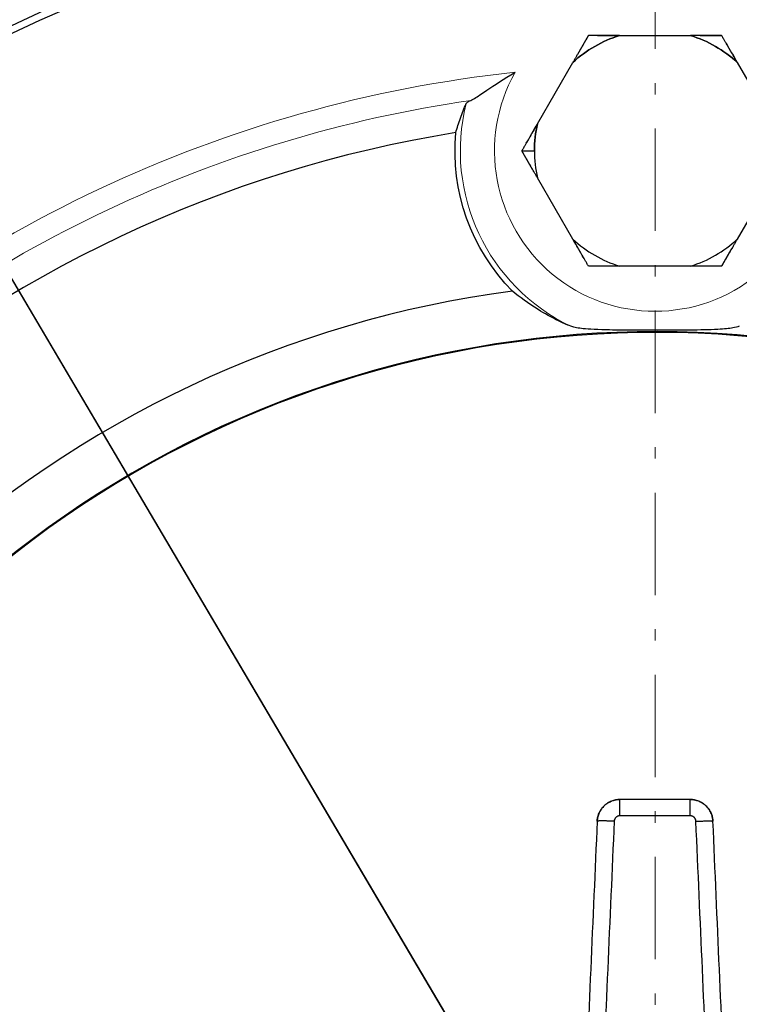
# Model space of a CAD drawing. Header units: millimetres. Extents: x 18 to 610, y -123 to 280.
# Tile 62 of 83: x 414 to 446, y -14 to 29. Entities that reach past the tile are written whole.
import ezdxf

# ---------------------------------------------------------------- set-up
doc = ezdxf.new("R2010")
doc.units = ezdxf.units.MM
doc.linetypes.add('CENTER', pattern=[8, 4.5, -1.5, 0.5, -1.5])
doc.linetypes.add('SOLID', pattern=[0])
doc.styles.add('Arial', font='Arial.ttf', dxfattribs={"height": 7})
doc.dimstyles.get("Standard").update_dxf_attribs({"dimtxt": 5, "dimasz": 5, "dimexe": 0.18, "dimexo": 0.0625, "dimgap": 0.09, "dimtad": 0, "dimtih": 1, "dimtoh": 1, "dimdec": 4, "dimzin": 0, "dimdsep": 46, "dimtxsty": 'Arial', "dimcen": 0.09, "dimadec": 0, "dimazin": 0, "dimtfac": 1, "dimtdec": 4, "dimtofl": 0, "dimtmove": 0, "dimatfit": 3, "dimfxl": 0, "dimtolj": 1, "dimtzin": 0, "dimarcsym": 0})

# ---------------------------------------------------------------- blocks, each defined once
blk = doc.blocks.new('*D6')
at = {"color": 0, "lineweight": -2}
for p, q in [((475.144, -86.426), (389.107, 59.337)), ((408.976, 25.674), (471.585, -80.398))]:
    blk.add_line(p, q, dxfattribs=at)
at = {"color": 0}
blk.add_solid([(470.581, -80.991), (472.59, -79.805), (475.144, -86.426)], dxfattribs=at)
at = {"layer": 'Defpoints', "color": 0}
for p in [(408.976, 25.674), (475.144, -86.426)]:
    blk.add_point(p, dxfattribs=at)
at = {"color": 0, "lineweight": 9, "insert": (405.057, 46.609), "char_height": 7, "attachment_point": 5, "rotation": 300.5513, "style": 'Arial'}
blk.add_mtext('\\A1;Ø130.2', dxfattribs=at)
blk = doc.blocks.new('BlockOfCenters_5', base_point=(442.06, -30.376))
at = {"color": 6, "linetype": 'CENTER', "lineweight": 9}
blk.add_lwpolyline([(442.06, 48.104), (442.06, -108.856)], dxfattribs=at)
blk = doc.blocks.new('BlockOfViews_7')
at = {"linetype": 'SOLID', "lineweight": 30}
for p, q in [((440.503, 28.19, 14.467), (443.617, 28.19, 14.467)), ((436.894, 24.309, 14.467), (438.451, 27.005, 14.467)), ((445.669, 27.005, 14.467), (447.226, 24.309, 14.467)), ((436.21, 23.124, 14.15), (436.76, 23.124, 14.467)), ((438.451, 19.243, 14.467), (436.894, 21.939, 14.467)), ((447.226, 21.939, 14.467), (445.669, 19.243, 14.467)), ((443.617, 18.058, 14.467), (440.503, 18.058, 14.467))]:
    blk.add_line(p, q, dxfattribs=at)
for centre, radius, start, end in [((442.06, -30.376, -11.473), 66, 90, 149.89971), ((442.06, -30.376, -7.773), 65.4, 48.54992, 318.36116), ((442.06, -30.376, 10.227), 65.086, 48.87291, 318.68174), ((442.06, 23.124, 14.467), 5.3, 107.0799, 132.9201), ((442.06, 23.124, 14.467), 5.3, 47.0799, 72.9201), ((442.06, 23.124, 14.467), 5.3, 167.0799, 180), ((442.06, -30.376, 2.027), 55, 99.154, 131.3879), ((442.06, 23.124, 14.467), 5.3, 180, 192.9201), ((442.06, 23.124, 14.467), 5.3, 180, 192.9201), ((442.06, 23.124, 14.467), 5.3, 227.0799, 252.9201), ((442.06, 23.124, 14.467), 5.3, 227.0799, 252.9201), ((442.06, 23.124, 14.467), 5.3, 287.0799, 312.9201), ((442.06, 23.124, 14.467), 5.3, 287.0799, 312.9201), ((442.06, -30.376, 2.027), 47.75, 97.5366, 133.0053), ((442.06, -30.376, 10.227), 45.553, 33.4651, 175.5936), ((442.06, -30.376, 10.227), 45.519, 33.399, 175.5901)]:
    blk.add_arc(centre, radius, start, end, dxfattribs=at)
at = {"linetype": 'SOLID', "lineweight": 30, "extrusion": (0, 0, -1)}
for centre, radius, start, end in [((-442.06, -30.376, 11.473), 66, 90, 132.05977), ((-442.06, 23.124, -14.467), 5.3, 47.0799, 72.9201), ((-442.06, 23.124, -14.467), 5.3, 107.0799, 132.9201), ((-442.06, 23.124, -14.467), 5.3, 0, 12.9201)]:
    blk.add_arc(centre, radius, start, end, dxfattribs=at)
at = {"linetype": 'SOLID', "lineweight": 30, "extrusion": (-0.866025, 0.5, -9.51527e-13)}
blk.add_arc((-240.49, 2.215, -366.207), 12.435, 101.8388, 106.3028, dxfattribs=at)
at = {"linetype": 'SOLID', "lineweight": 30, "extrusion": (1.18332e-12, 1, -5.09917e-12)}
blk.add_arc((-442.626, 2.215, 28.19), 12.435, 75.5633, 80.1731, dxfattribs=at)
at = {"linetype": 'SOLID', "lineweight": 30, "extrusion": (-1.18332e-12, 1, -5.09917e-12)}
blk.add_arc((-441.494, 2.215, 28.19), 12.435, 101.8389, 106.3028, dxfattribs=at)
at = {"linetype": 'SOLID', "lineweight": 30, "extrusion": (0.866025, 0.5, -5.62356e-12)}
blk.add_arc((-201.57, 2.215, 399.463), 12.435, 75.5633, 80.1731, dxfattribs=at)
at = {"color": 196, "linetype": 'SOLID', "lineweight": 9}
for centre, radius, start, end in [((442.06, -30.376, 10.227), 57.285, 96.1605, 134.3813), ((442.06, 23.124, 8.779), 8.551, 165.9556, 244.3592)]:
    blk.add_arc(centre, radius, start, end, dxfattribs=at)
at = {"color": 196, "linetype": 'SOLID', "lineweight": 9, "extrusion": (0, 0, -1)}
for centre, radius, start, end in [((-442.06, 23.124, -10.227), 7.051, 150.6692, 29.3308), ((-442.06, -30.376, -9.401), 56.3, 47.7239, 81.7342)]:
    blk.add_arc(centre, radius, start, end, dxfattribs=at)
at = {"linetype": 'SOLID', "lineweight": 30, "extrusion": (-0.866025, 0.5, 7.44699e-12)}
blk.add_arc((-241.621, 2.215, -366.207), 12.435, 75.5632, 80.1731, dxfattribs=at)
at = {"linetype": 'SOLID', "lineweight": 30, "extrusion": (-2.45015e-16, 0, -1)}
blk.add_arc((-442.06, 23.124, -2.027), 8.786, 315.4628, 5.221, dxfattribs=at)
at = {"linetype": 'SOLID', "lineweight": 30, "extrusion": (-0.866025, -0.5, 9.12311e-12)}
blk.add_arc((201.57, 2.215, -389.331), 12.435, 101.8389, 106.3028, dxfattribs=at)
at = {"linetype": 'SOLID', "lineweight": 30, "extrusion": (-0.866025, -0.5, 2.99193e-12)}
blk.add_arc((200.438, 2.215, -389.331), 12.435, 75.5633, 80.1731, dxfattribs=at)
at = {"linetype": 'SOLID', "lineweight": 30, "extrusion": (0.866025, -0.5, -2.16781e-12)}
blk.add_arc((241.621, 2.215, 376.339), 12.435, 101.8388, 106.3028, dxfattribs=at)
at = {"linetype": 'SOLID', "lineweight": 30, "extrusion": (-1.18332e-12, -1, 5.09917e-12)}
blk.add_arc((442.626, 2.215, -18.058), 12.435, 101.8388, 106.3028, dxfattribs=at)
at = {"linetype": 'SOLID', "lineweight": 30, "extrusion": (1.18332e-12, -1, 5.09917e-12)}
blk.add_arc((441.494, 2.215, -18.058), 12.435, 75.5633, 80.1731, dxfattribs=at)
at = {"linetype": 'SOLID', "lineweight": 30}
for points, knots in [([(439.135, 28.19, 14.15), (439.123, 28.17, 14.156), (439.111, 28.149, 14.163), (439.087, 28.108, 14.177), (439.076, 28.087, 14.183), (439.052, 28.046, 14.197), (439.04, 28.026, 14.203), (439.016, 27.984, 14.216), (439.004, 27.964, 14.222), (438.98, 27.923, 14.235), (438.968, 27.902, 14.241), (438.944, 27.86, 14.254), (438.932, 27.84, 14.26), (438.909, 27.798, 14.272), (438.897, 27.778, 14.278), (438.873, 27.736, 14.29), (438.861, 27.715, 14.296), (438.837, 27.674, 14.308), (438.825, 27.653, 14.314), (438.801, 27.612, 14.325), (438.789, 27.591, 14.331), (438.765, 27.549, 14.342), (438.753, 27.528, 14.347), (438.729, 27.487, 14.358), (438.717, 27.466, 14.363), (438.693, 27.424, 14.374), (438.68, 27.403, 14.379), (438.656, 27.362, 14.389), (438.644, 27.341, 14.394), (438.62, 27.299, 14.404), (438.608, 27.278, 14.409), (438.584, 27.236, 14.418), (438.572, 27.215, 14.423), (438.548, 27.173, 14.432), (438.536, 27.152, 14.437), (438.511, 27.11, 14.446), (438.499, 27.089, 14.45), (438.475, 27.047, 14.459), (438.463, 27.026, 14.463), (438.451, 27.005, 14.467)], [0, 0, 0, 0, 0.042359, 0.042359, 0.0847181, 0.0847181, 0.1270771, 0.1270771, 0.1694361, 0.1694361, 0.2117951, 0.2117951, 0.2541542, 0.2541542, 0.2965132, 0.2965132, 0.3388722, 0.3388722, 0.3812312, 0.3812312, 0.4235903, 0.4235903, 0.4659493, 0.4659493, 0.5083083, 0.5083083, 0.5506673, 0.5506673, 0.5930264, 0.5930264, 0.6353854, 0.6353854, 0.6777444, 0.6777444, 0.7201034, 0.7201034, 0.7624625, 0.7624625, 0.8048215, 0.8048215, 0.8048215, 0.8048215]), ([(440.503, 28.19, 14.467), (440.479, 28.19, 14.463), (440.455, 28.19, 14.459), (440.406, 28.19, 14.45), (440.382, 28.19, 14.446), (440.333, 28.19, 14.437), (440.309, 28.19, 14.432), (440.261, 28.19, 14.423), (440.237, 28.19, 14.418), (440.188, 28.19, 14.409), (440.164, 28.19, 14.404), (440.116, 28.19, 14.394), (440.092, 28.19, 14.389), (440.043, 28.19, 14.379), (440.019, 28.19, 14.374), (439.971, 28.19, 14.363), (439.947, 28.19, 14.358), (439.899, 28.19, 14.347), (439.875, 28.19, 14.342), (439.827, 28.19, 14.331), (439.803, 28.19, 14.325), (439.755, 28.19, 14.314), (439.731, 28.19, 14.308), (439.683, 28.19, 14.296), (439.659, 28.19, 14.29), (439.611, 28.19, 14.278), (439.587, 28.19, 14.272), (439.539, 28.19, 14.26), (439.516, 28.19, 14.254), (439.468, 28.19, 14.241), (439.444, 28.19, 14.235), (439.396, 28.19, 14.222), (439.372, 28.19, 14.216), (439.325, 28.19, 14.203), (439.301, 28.19, 14.197), (439.253, 28.19, 14.183), (439.23, 28.19, 14.177), (439.182, 28.19, 14.163), (439.159, 28.19, 14.156), (439.135, 28.19, 14.15)], [0, 0, 0, 0, 0.0280098, 0.0280098, 0.0560196, 0.0560196, 0.0840294, 0.0840294, 0.1120392, 0.1120392, 0.1400489, 0.1400489, 0.1680587, 0.1680587, 0.1960685, 0.1960685, 0.2240783, 0.2240783, 0.2520881, 0.2520881, 0.2800979, 0.2800979, 0.3081077, 0.3081077, 0.3361175, 0.3361175, 0.3641273, 0.3641273, 0.3921371, 0.3921371, 0.4201468, 0.4201468, 0.4481566, 0.4481566, 0.4761664, 0.4761664, 0.5041762, 0.5041762, 0.532186, 0.532186, 0.532186, 0.532186]), ([(444.985, 28.19, 14.15), (444.961, 28.19, 14.156), (444.937, 28.19, 14.163), (444.89, 28.19, 14.177), (444.866, 28.19, 14.183), (444.819, 28.19, 14.197), (444.795, 28.19, 14.203), (444.747, 28.19, 14.216), (444.723, 28.19, 14.222), (444.676, 28.19, 14.235), (444.652, 28.19, 14.241), (444.604, 28.19, 14.254), (444.58, 28.19, 14.26), (444.532, 28.19, 14.272), (444.509, 28.19, 14.278), (444.461, 28.19, 14.29), (444.437, 28.19, 14.296), (444.389, 28.19, 14.308), (444.365, 28.19, 14.314), (444.317, 28.19, 14.325), (444.293, 28.19, 14.331), (444.245, 28.19, 14.342), (444.221, 28.19, 14.347), (444.173, 28.19, 14.358), (444.149, 28.19, 14.363), (444.1, 28.19, 14.374), (444.076, 28.19, 14.379), (444.028, 28.19, 14.389), (444.004, 28.19, 14.394), (443.956, 28.19, 14.404), (443.932, 28.19, 14.409), (443.883, 28.19, 14.418), (443.859, 28.19, 14.423), (443.811, 28.19, 14.432), (443.786, 28.19, 14.437), (443.738, 28.19, 14.446), (443.714, 28.19, 14.45), (443.665, 28.19, 14.459), (443.641, 28.19, 14.463), (443.617, 28.19, 14.467)], [0, 0, 0, 0, 0.0423631, 0.0423631, 0.0847261, 0.0847261, 0.1270892, 0.1270892, 0.1694523, 0.1694523, 0.2118154, 0.2118154, 0.2541784, 0.2541784, 0.2965415, 0.2965415, 0.3389046, 0.3389046, 0.3812676, 0.3812676, 0.4236307, 0.4236307, 0.4659938, 0.4659938, 0.5083568, 0.5083568, 0.5507199, 0.5507199, 0.593083, 0.593083, 0.6354461, 0.6354461, 0.6778091, 0.6778091, 0.7201722, 0.7201722, 0.7625353, 0.7625353, 0.8048983, 0.8048983, 0.8048983, 0.8048983]), ([(445.669, 27.005, 14.467), (445.657, 27.026, 14.463), (445.645, 27.047, 14.459), (445.621, 27.089, 14.45), (445.608, 27.11, 14.446), (445.584, 27.152, 14.437), (445.572, 27.173, 14.432), (445.548, 27.215, 14.423), (445.536, 27.236, 14.418), (445.512, 27.278, 14.409), (445.5, 27.299, 14.404), (445.475, 27.341, 14.394), (445.463, 27.362, 14.389), (445.439, 27.403, 14.379), (445.427, 27.424, 14.374), (445.403, 27.466, 14.363), (445.391, 27.487, 14.358), (445.367, 27.528, 14.347), (445.355, 27.549, 14.342), (445.331, 27.591, 14.331), (445.319, 27.612, 14.325), (445.295, 27.653, 14.314), (445.283, 27.674, 14.308), (445.259, 27.715, 14.296), (445.247, 27.736, 14.29), (445.223, 27.778, 14.278), (445.211, 27.798, 14.272), (445.187, 27.84, 14.26), (445.175, 27.861, 14.254), (445.151, 27.902, 14.241), (445.139, 27.923, 14.235), (445.116, 27.964, 14.222), (445.104, 27.984, 14.216), (445.08, 28.026, 14.203), (445.068, 28.046, 14.197), (445.044, 28.087, 14.183), (445.032, 28.108, 14.177), (445.009, 28.149, 14.163), (444.997, 28.17, 14.156), (444.985, 28.19, 14.15)], [0, 0, 0, 0, 0.0280135, 0.0280135, 0.056027, 0.056027, 0.0840405, 0.0840405, 0.112054, 0.112054, 0.1400675, 0.1400675, 0.1680811, 0.1680811, 0.1960946, 0.1960946, 0.2241081, 0.2241081, 0.2521216, 0.2521216, 0.2801351, 0.2801351, 0.3081486, 0.3081486, 0.3361621, 0.3361621, 0.3641756, 0.3641756, 0.3921891, 0.3921891, 0.4202026, 0.4202026, 0.4482162, 0.4482162, 0.4762297, 0.4762297, 0.5042432, 0.5042432, 0.5322567, 0.5322567, 0.5322567, 0.5322567]), ([(433.966, 25.339, 9.401), (434.03, 25.368, 9.509), (434.11, 25.415, 9.604), (434.325, 25.55, 9.806), (434.486, 25.659, 9.912), (435.008, 26.012, 10.145), (435.417, 26.287, 10.225), (435.902, 26.572, 10.227), (435.907, 26.575, 10.227), (435.912, 26.578, 10.227)], [-3.311029, -3.311029, -3.311029, -3.311029, -2.652797, -2.652797, -1.670656, -1.670656, 0, 0, 0.017506, 0.017506, 0.017506, 0.017506]), ([(433.31, 23.923, 2.027), (433.367, 24.127, 3.114), (433.434, 24.342, 4.261), (433.588, 24.775, 6.552), (433.674, 24.992, 7.696), (433.765, 25.199, 8.779)], [0.996678, 0.996678, 0.996678, 0.996678, 4.184941, 4.184941, 7.370096, 7.370096, 7.370096, 7.370096]), ([(433.765, 25.199, 8.779), (433.774, 25.22, 8.888), (433.796, 25.242, 8.995), (433.863, 25.289, 9.204), (433.909, 25.314, 9.306), (433.966, 25.339, 9.401)], [0, 0, 0, 0, 0.3334746, 0.3334746, 0.6740164, 0.6740164, 0.6740164, 0.6740164]), ([(436.894, 24.309, 14.467), (436.882, 24.288, 14.463), (436.87, 24.267, 14.459), (436.845, 24.225, 14.45), (436.833, 24.204, 14.446), (436.809, 24.162, 14.437), (436.797, 24.141, 14.432), (436.773, 24.099, 14.423), (436.761, 24.078, 14.418), (436.736, 24.036, 14.409), (436.724, 24.015, 14.404), (436.7, 23.973, 14.394), (436.688, 23.953, 14.389), (436.664, 23.911, 14.379), (436.652, 23.89, 14.374), (436.628, 23.848, 14.363), (436.616, 23.827, 14.358), (436.592, 23.786, 14.347), (436.58, 23.765, 14.342), (436.556, 23.723, 14.331), (436.544, 23.702, 14.325), (436.52, 23.661, 14.314), (436.508, 23.64, 14.308), (436.484, 23.599, 14.296), (436.472, 23.578, 14.29), (436.448, 23.536, 14.278), (436.436, 23.516, 14.272), (436.412, 23.474, 14.26), (436.4, 23.454, 14.254), (436.376, 23.412, 14.241), (436.364, 23.392, 14.235), (436.341, 23.35, 14.222), (436.329, 23.33, 14.216), (436.305, 23.288, 14.203), (436.293, 23.268, 14.196), (436.269, 23.227, 14.183), (436.257, 23.206, 14.177), (436.234, 23.165, 14.163), (436.222, 23.144, 14.156), (436.21, 23.124, 14.15)], [0, 0, 0, 0, 0.0280169, 0.0280169, 0.0560337, 0.0560337, 0.0840506, 0.0840506, 0.1120674, 0.1120674, 0.1400843, 0.1400843, 0.1681012, 0.1681012, 0.196118, 0.196118, 0.2241349, 0.2241349, 0.2521517, 0.2521517, 0.2801686, 0.2801686, 0.3081855, 0.3081855, 0.3362023, 0.3362023, 0.3642192, 0.3642192, 0.392236, 0.392236, 0.4202529, 0.4202529, 0.4482698, 0.4482698, 0.4762866, 0.4762866, 0.5043035, 0.5043035, 0.5323203, 0.5323203, 0.5323203, 0.5323203]), ([(436.894, 21.939, 14.467), (436.882, 21.96, 14.463), (436.87, 21.981, 14.459), (436.845, 22.023, 14.45), (436.833, 22.044, 14.446), (436.809, 22.086, 14.437), (436.797, 22.107, 14.432), (436.773, 22.149, 14.423), (436.761, 22.17, 14.418), (436.736, 22.212, 14.409), (436.724, 22.233, 14.404), (436.7, 22.274, 14.394), (436.688, 22.295, 14.389), (436.664, 22.337, 14.379), (436.652, 22.358, 14.374), (436.628, 22.4, 14.363), (436.616, 22.42, 14.358), (436.592, 22.462, 14.347), (436.58, 22.483, 14.342), (436.556, 22.525, 14.331), (436.544, 22.545, 14.325), (436.52, 22.587, 14.314), (436.508, 22.608, 14.308), (436.484, 22.649, 14.296), (436.472, 22.67, 14.29), (436.448, 22.711, 14.278), (436.436, 22.732, 14.272), (436.412, 22.774, 14.26), (436.4, 22.794, 14.254), (436.376, 22.836, 14.241), (436.364, 22.856, 14.235), (436.341, 22.898, 14.222), (436.329, 22.918, 14.216), (436.305, 22.959, 14.203), (436.293, 22.98, 14.196), (436.269, 23.021, 14.183), (436.257, 23.042, 14.177), (436.234, 23.083, 14.163), (436.222, 23.103, 14.156), (436.21, 23.124, 14.15)], [0, 0, 0, 0, 0.0280169, 0.0280169, 0.0560337, 0.0560337, 0.0840506, 0.0840506, 0.1120674, 0.1120674, 0.1400843, 0.1400843, 0.1681012, 0.1681012, 0.196118, 0.196118, 0.2241349, 0.2241349, 0.2521517, 0.2521517, 0.2801686, 0.2801686, 0.3081855, 0.3081855, 0.3362023, 0.3362023, 0.3642192, 0.3642192, 0.392236, 0.392236, 0.4202529, 0.4202529, 0.4482698, 0.4482698, 0.4762866, 0.4762866, 0.5043035, 0.5043035, 0.5323203, 0.5323203, 0.5323203, 0.5323203]), ([(439.135, 18.058, 14.15), (439.123, 18.078, 14.156), (439.111, 18.099, 14.163), (439.087, 18.14, 14.177), (439.076, 18.16, 14.183), (439.052, 18.202, 14.197), (439.04, 18.222, 14.203), (439.016, 18.263, 14.216), (439.004, 18.284, 14.222), (438.98, 18.325, 14.235), (438.968, 18.346, 14.241), (438.944, 18.387, 14.254), (438.932, 18.408, 14.26), (438.909, 18.449, 14.272), (438.897, 18.47, 14.278), (438.873, 18.512, 14.29), (438.861, 18.532, 14.296), (438.837, 18.574, 14.308), (438.825, 18.595, 14.314), (438.801, 18.636, 14.325), (438.789, 18.657, 14.331), (438.765, 18.699, 14.342), (438.753, 18.719, 14.347), (438.729, 18.761, 14.358), (438.717, 18.782, 14.363), (438.693, 18.824, 14.374), (438.68, 18.845, 14.379), (438.656, 18.886, 14.389), (438.644, 18.907, 14.394), (438.62, 18.949, 14.404), (438.608, 18.97, 14.409), (438.584, 19.012, 14.418), (438.572, 19.033, 14.423), (438.548, 19.075, 14.432), (438.536, 19.096, 14.437), (438.511, 19.138, 14.446), (438.499, 19.159, 14.45), (438.475, 19.201, 14.459), (438.463, 19.222, 14.463), (438.451, 19.243, 14.467)], [0, 0, 0, 0, 0.042359, 0.042359, 0.0847181, 0.0847181, 0.1270771, 0.1270771, 0.1694361, 0.1694361, 0.2117951, 0.2117951, 0.2541542, 0.2541542, 0.2965132, 0.2965132, 0.3388722, 0.3388722, 0.3812312, 0.3812312, 0.4235903, 0.4235903, 0.4659493, 0.4659493, 0.5083083, 0.5083083, 0.5506673, 0.5506673, 0.5930264, 0.5930264, 0.6353854, 0.6353854, 0.6777444, 0.6777444, 0.7201034, 0.7201034, 0.7624625, 0.7624625, 0.8048215, 0.8048215, 0.8048215, 0.8048215]), ([(445.669, 19.243, 14.467), (445.657, 19.222, 14.463), (445.645, 19.201, 14.459), (445.621, 19.159, 14.45), (445.608, 19.138, 14.446), (445.584, 19.096, 14.437), (445.572, 19.075, 14.432), (445.548, 19.033, 14.423), (445.536, 19.012, 14.418), (445.512, 18.97, 14.409), (445.5, 18.949, 14.404), (445.475, 18.907, 14.394), (445.463, 18.886, 14.389), (445.439, 18.844, 14.379), (445.427, 18.824, 14.374), (445.403, 18.782, 14.363), (445.391, 18.761, 14.358), (445.367, 18.719, 14.347), (445.355, 18.699, 14.342), (445.331, 18.657, 14.331), (445.319, 18.636, 14.325), (445.295, 18.595, 14.314), (445.283, 18.574, 14.308), (445.259, 18.532, 14.296), (445.247, 18.512, 14.29), (445.223, 18.47, 14.278), (445.211, 18.449, 14.272), (445.187, 18.408, 14.26), (445.175, 18.387, 14.254), (445.151, 18.346, 14.241), (445.139, 18.325, 14.235), (445.116, 18.284, 14.222), (445.104, 18.263, 14.216), (445.08, 18.222, 14.203), (445.068, 18.202, 14.197), (445.044, 18.16, 14.183), (445.032, 18.14, 14.177), (445.009, 18.099, 14.163), (444.997, 18.078, 14.156), (444.985, 18.058, 14.15)], [0, 0, 0, 0, 0.0280135, 0.0280135, 0.056027, 0.056027, 0.0840405, 0.0840405, 0.112054, 0.112054, 0.1400675, 0.1400675, 0.1680811, 0.1680811, 0.1960946, 0.1960946, 0.2241081, 0.2241081, 0.2521216, 0.2521216, 0.2801351, 0.2801351, 0.3081486, 0.3081486, 0.3361621, 0.3361621, 0.3641756, 0.3641756, 0.3921891, 0.3921891, 0.4202026, 0.4202026, 0.4482162, 0.4482162, 0.4762297, 0.4762297, 0.5042432, 0.5042432, 0.5322567, 0.5322567, 0.5322567, 0.5322567]), ([(440.503, 18.058, 14.467), (440.479, 18.058, 14.463), (440.455, 18.058, 14.459), (440.406, 18.058, 14.45), (440.382, 18.058, 14.446), (440.333, 18.058, 14.437), (440.309, 18.058, 14.432), (440.261, 18.058, 14.423), (440.237, 18.058, 14.418), (440.188, 18.058, 14.409), (440.164, 18.058, 14.404), (440.116, 18.058, 14.394), (440.092, 18.058, 14.389), (440.043, 18.058, 14.379), (440.019, 18.058, 14.374), (439.971, 18.058, 14.363), (439.947, 18.058, 14.358), (439.899, 18.058, 14.347), (439.875, 18.058, 14.342), (439.827, 18.058, 14.331), (439.803, 18.058, 14.325), (439.755, 18.058, 14.314), (439.731, 18.058, 14.308), (439.683, 18.058, 14.296), (439.659, 18.058, 14.29), (439.611, 18.058, 14.278), (439.587, 18.058, 14.272), (439.539, 18.058, 14.26), (439.516, 18.058, 14.254), (439.468, 18.058, 14.241), (439.444, 18.058, 14.235), (439.396, 18.058, 14.222), (439.372, 18.058, 14.216), (439.325, 18.058, 14.203), (439.301, 18.058, 14.197), (439.253, 18.058, 14.183), (439.23, 18.058, 14.177), (439.182, 18.058, 14.163), (439.159, 18.058, 14.156), (439.135, 18.058, 14.15)], [0, 0, 0, 0, 0.0280098, 0.0280098, 0.0560196, 0.0560196, 0.0840294, 0.0840294, 0.1120392, 0.1120392, 0.1400489, 0.1400489, 0.1680587, 0.1680587, 0.1960685, 0.1960685, 0.2240783, 0.2240783, 0.2520881, 0.2520881, 0.2800979, 0.2800979, 0.3081077, 0.3081077, 0.3361175, 0.3361175, 0.3641273, 0.3641273, 0.3921371, 0.3921371, 0.4201468, 0.4201468, 0.4481566, 0.4481566, 0.4761664, 0.4761664, 0.5041762, 0.5041762, 0.532186, 0.532186, 0.532186, 0.532186]), ([(444.985, 18.058, 14.15), (444.961, 18.058, 14.156), (444.937, 18.058, 14.163), (444.89, 18.058, 14.177), (444.866, 18.058, 14.183), (444.819, 18.058, 14.197), (444.795, 18.058, 14.203), (444.747, 18.058, 14.216), (444.723, 18.058, 14.222), (444.676, 18.058, 14.235), (444.652, 18.058, 14.241), (444.604, 18.058, 14.254), (444.58, 18.058, 14.26), (444.532, 18.058, 14.272), (444.509, 18.058, 14.278), (444.461, 18.058, 14.29), (444.437, 18.058, 14.296), (444.389, 18.058, 14.308), (444.365, 18.058, 14.314), (444.317, 18.058, 14.325), (444.293, 18.058, 14.331), (444.245, 18.058, 14.342), (444.221, 18.058, 14.347), (444.173, 18.058, 14.358), (444.149, 18.058, 14.363), (444.1, 18.058, 14.374), (444.076, 18.058, 14.379), (444.028, 18.058, 14.389), (444.004, 18.058, 14.394), (443.956, 18.058, 14.404), (443.932, 18.058, 14.409), (443.883, 18.058, 14.418), (443.859, 18.058, 14.423), (443.811, 18.058, 14.432), (443.786, 18.058, 14.437), (443.738, 18.058, 14.446), (443.714, 18.058, 14.45), (443.665, 18.058, 14.459), (443.641, 18.058, 14.463), (443.617, 18.058, 14.467)], [0, 0, 0, 0, 0.0423631, 0.0423631, 0.0847261, 0.0847261, 0.1270892, 0.1270892, 0.1694523, 0.1694523, 0.2118154, 0.2118154, 0.2541784, 0.2541784, 0.2965415, 0.2965415, 0.3389046, 0.3389046, 0.3812676, 0.3812676, 0.4236307, 0.4236307, 0.4659938, 0.4659938, 0.5083568, 0.5083568, 0.5507199, 0.5507199, 0.593083, 0.593083, 0.6354461, 0.6354461, 0.6778091, 0.6778091, 0.7201722, 0.7201722, 0.7625353, 0.7625353, 0.8048983, 0.8048983, 0.8048983, 0.8048983]), ([(438.36, 15.415, 8.779), (438.179, 15.489, 8.451), (438.008, 15.566, 8.111), (437.507, 15.806, 7.048), (437.201, 15.976, 6.3), (436.487, 16.418, 4.369), (436.116, 16.694, 3.171), (435.797, 16.961, 2.027)], [1.168477, 1.168477, 1.168477, 1.168477, 2.276586, 2.276586, 4.553172, 4.553172, 8.066053, 8.066053, 8.066053, 8.066053]), ([(445.76, 15.415, 8.779), (445.688, 15.386, 8.911), (445.587, 15.362, 9.028), (445.315, 15.317, 9.272), (445.101, 15.295, 9.411), (444.441, 15.258, 9.699), (444.016, 15.251, 9.802), (443.297, 15.245, 9.915), (442.976, 15.244, 9.946), (442.399, 15.244, 9.976), (442.128, 15.244, 9.98), (441.582, 15.244, 9.971), (441.295, 15.244, 9.956), (440.653, 15.246, 9.895), (440.279, 15.248, 9.837), (439.365, 15.269, 9.6), (439.03, 15.294, 9.416), (438.724, 15.33, 9.2), (438.629, 15.345, 9.121), (438.474, 15.377, 8.956), (438.41, 15.395, 8.871), (438.36, 15.415, 8.779)], [0, 0, 0, 0, 0.45794, 0.45794, 1.10276, 1.10276, 1.970198, 1.970198, 2.627273, 2.627273, 3.184393, 3.184393, 3.773575, 3.773575, 4.537836, 4.537836, 5.748772, 5.748772, 6.336689, 6.336689, 6.847113, 6.847113, 6.847113, 6.847113]), ([(439.518, -6.332, 72.427), (439.519, -6.306, 72.427), (439.522, -6.279, 72.427), (439.528, -6.226, 72.426), (439.532, -6.2, 72.426), (439.543, -6.147, 72.425), (439.55, -6.121, 72.425), (439.565, -6.07, 72.424), (439.573, -6.045, 72.424), (439.592, -5.995, 72.424), (439.603, -5.97, 72.423), (439.626, -5.922, 72.423), (439.638, -5.898, 72.423), (439.665, -5.852, 72.422), (439.68, -5.829, 72.422), (439.71, -5.785, 72.421), (439.726, -5.764, 72.421), (439.76, -5.722, 72.421), (439.778, -5.702, 72.421), (439.815, -5.663, 72.42), (439.834, -5.645, 72.42), (439.875, -5.609, 72.42), (439.895, -5.592, 72.419), (439.938, -5.56, 72.419), (439.96, -5.545, 72.419), (440.006, -5.516, 72.419), (440.029, -5.503, 72.419), (440.077, -5.478, 72.418), (440.101, -5.467, 72.418), (440.15, -5.445, 72.418), (440.175, -5.436, 72.418), (440.226, -5.419, 72.418), (440.252, -5.412, 72.418), (440.304, -5.399, 72.418), (440.33, -5.393, 72.418), (440.383, -5.385, 72.418), (440.41, -5.381, 72.418), (440.464, -5.377, 72.418), (440.49, -5.376, 72.418), (440.517, -5.376, 72.418)], [0, 0, 0, 0, 0.080133, 0.080133, 0.160266, 0.160266, 0.240399, 0.240399, 0.320532, 0.320532, 0.400665, 0.400665, 0.480798, 0.480798, 0.560931, 0.560931, 0.641064, 0.641064, 0.721196, 0.721196, 0.801329, 0.801329, 0.881462, 0.881462, 0.961595, 0.961595, 1.041728, 1.041728, 1.121861, 1.121861, 1.201994, 1.201994, 1.282127, 1.282127, 1.36226, 1.36226, 1.442393, 1.442393, 1.522526, 1.522526, 1.522526, 1.522526]), ([(440.517, -5.376, 72.418), (440.454, -5.376, 72.417), (440.358, -5.385, 72.418), (440.234, -5.415, 72.418), (440.144, -5.447, 72.418), (440.057, -5.487, 72.418), (439.974, -5.534, 72.419), (439.897, -5.59, 72.419), (439.824, -5.653, 72.42), (439.759, -5.722, 72.421), (439.7, -5.797, 72.422), (439.648, -5.878, 72.422), (439.605, -5.963, 72.423), (439.57, -6.052, 72.424), (439.534, -6.174, 72.425), (439.521, -6.269, 72.427), (439.518, -6.332, 72.427)], [0, 0, 0, 0, 0.12853, 0.192797, 0.257069, 0.321347, 0.385632, 0.449928, 0.514236, 0.578552, 0.642886, 0.707239, 0.771612, 0.83601, 0.900433, 1.029368, 1.029368, 1.029368, 1.029368]), ([(443.603, -5.376, 72.418), (443.629, -5.376, 72.418), (443.656, -5.377, 72.418), (443.71, -5.381, 72.418), (443.736, -5.385, 72.418), (443.789, -5.393, 72.418), (443.816, -5.399, 72.418), (443.868, -5.412, 72.418), (443.894, -5.419, 72.418), (443.945, -5.436, 72.418), (443.97, -5.445, 72.418), (444.019, -5.467, 72.418), (444.043, -5.478, 72.418), (444.091, -5.503, 72.419), (444.114, -5.516, 72.419), (444.159, -5.545, 72.419), (444.181, -5.56, 72.419), (444.224, -5.592, 72.419), (444.245, -5.609, 72.42), (444.285, -5.645, 72.42), (444.305, -5.663, 72.42), (444.342, -5.702, 72.421), (444.36, -5.722, 72.421), (444.394, -5.764, 72.421), (444.41, -5.785, 72.421), (444.44, -5.829, 72.422), (444.454, -5.852, 72.422), (444.481, -5.898, 72.423), (444.494, -5.922, 72.423), (444.517, -5.97, 72.423), (444.527, -5.995, 72.424), (444.546, -6.045, 72.424), (444.555, -6.07, 72.424), (444.57, -6.121, 72.425), (444.576, -6.147, 72.425), (444.587, -6.2, 72.426), (444.592, -6.226, 72.426), (444.598, -6.279, 72.427), (444.6, -6.306, 72.427), (444.602, -6.332, 72.427)], [0, 0, 0, 0, 0.080504, 0.080504, 0.161008, 0.161008, 0.241512, 0.241512, 0.322016, 0.322016, 0.40252, 0.40252, 0.483024, 0.483024, 0.563528, 0.563528, 0.644032, 0.644032, 0.724536, 0.724536, 0.805039, 0.805039, 0.885543, 0.885543, 0.966047, 0.966047, 1.046551, 1.046551, 1.127055, 1.127055, 1.207559, 1.207559, 1.288063, 1.288063, 1.368567, 1.368567, 1.449071, 1.449071, 1.529575, 1.529575, 1.529575, 1.529575]), ([(444.602, -6.332, 72.427), (444.599, -6.269, 72.427), (444.586, -6.174, 72.425), (444.55, -6.052, 72.424), (444.515, -5.963, 72.423), (444.471, -5.878, 72.422), (444.42, -5.797, 72.422), (444.361, -5.722, 72.421), (444.295, -5.653, 72.42), (444.223, -5.59, 72.419), (444.146, -5.534, 72.419), (444.063, -5.487, 72.418), (443.976, -5.447, 72.418), (443.886, -5.415, 72.418), (443.762, -5.385, 72.418), (443.666, -5.376, 72.417), (443.603, -5.376, 72.418)], [0, 0, 0, 0, 0.128935, 0.193358, 0.257756, 0.322129, 0.386482, 0.450816, 0.515132, 0.57944, 0.643736, 0.708021, 0.772299, 0.836571, 0.900838, 1.029368, 1.029368, 1.029368, 1.029368]), ([(439.518, -6.332, 72.427), (439.424, -8.5, 72.521), (439.234, -12.835, 72.709), (439.045, -17.169, 72.895), (438.95, -19.337, 72.987)], [0, 0, 0, 0, 6.51434, 13.028925, 13.028925, 13.028925, 13.028925]), ([(440.265, -6.333, 73.176), (440.17, -8.5, 73.271), (439.98, -12.835, 73.458), (439.789, -17.17, 73.645), (439.693, -19.337, 73.736)], [0, 0, 0, 0, 6.51434, 13.028925, 13.028925, 13.028925, 13.028925]), ([(440.515, -6.093, 73.167), (440.508, -6.093, 73.167), (440.502, -6.094, 73.167), (440.488, -6.095, 73.167), (440.482, -6.096, 73.167), (440.468, -6.098, 73.167), (440.462, -6.099, 73.167), (440.449, -6.102, 73.167), (440.442, -6.104, 73.167), (440.43, -6.109, 73.167), (440.423, -6.111, 73.167), (440.411, -6.116, 73.168), (440.405, -6.119, 73.168), (440.393, -6.125, 73.168), (440.387, -6.129, 73.168), (440.376, -6.136, 73.168), (440.37, -6.14, 73.168), (440.359, -6.148, 73.169), (440.354, -6.152, 73.169), (440.344, -6.161, 73.169), (440.339, -6.165, 73.169), (440.33, -6.175, 73.17), (440.326, -6.18, 73.17), (440.317, -6.19, 73.17), (440.313, -6.196, 73.171), (440.306, -6.207, 73.171), (440.302, -6.212, 73.171), (440.295, -6.224, 73.172), (440.292, -6.23, 73.172), (440.286, -6.242, 73.173), (440.284, -6.248, 73.173), (440.279, -6.261, 73.173), (440.277, -6.267, 73.174), (440.273, -6.28, 73.174), (440.271, -6.286, 73.175), (440.269, -6.299, 73.175), (440.268, -6.306, 73.175), (440.266, -6.319, 73.176), (440.265, -6.326, 73.176), (440.265, -6.333, 73.176)], [0, 0, 0, 0, 0.00152552, 0.00152552, 0.00305104, 0.00305104, 0.00457656, 0.00457656, 0.00610209, 0.00610209, 0.00762761, 0.00762761, 0.00915313, 0.00915313, 0.01067865, 0.01067865, 0.01220417, 0.01220417, 0.01372969, 0.01372969, 0.01525521, 0.01525521, 0.01678074, 0.01678074, 0.01830626, 0.01830626, 0.01983178, 0.01983178, 0.0213573, 0.0213573, 0.02288282, 0.02288282, 0.02440834, 0.02440834, 0.02593386, 0.02593386, 0.02745939, 0.02745939, 0.02898491, 0.02898491, 0.02898491, 0.02898491]), ([(440.515, -6.093, 73.167), (440.499, -6.093, 73.167), (440.475, -6.096, 73.167), (440.444, -6.103, 73.167), (440.422, -6.111, 73.167), (440.4, -6.121, 73.168), (440.379, -6.133, 73.168), (440.36, -6.147, 73.169), (440.342, -6.163, 73.169), (440.325, -6.18, 73.17), (440.31, -6.199, 73.171), (440.298, -6.219, 73.172), (440.287, -6.24, 73.173), (440.278, -6.262, 73.173), (440.269, -6.293, 73.175), (440.266, -6.317, 73.176), (440.265, -6.333, 73.176)], [0, 0, 0, 0, 0.12853, 0.192797, 0.257069, 0.321347, 0.385632, 0.449928, 0.514236, 0.578552, 0.642886, 0.707239, 0.771612, 0.83601, 0.900433, 1.029368, 1.029368, 1.029368, 1.029368]), ([(443.605, -6.093, 73.167), (443.55, -6.093, 73.167), (443.496, -6.093, 73.167), (443.388, -6.093, 73.167), (443.334, -6.093, 73.168), (443.225, -6.093, 73.168), (443.171, -6.093, 73.168), (443.063, -6.093, 73.168), (443.008, -6.093, 73.168), (442.9, -6.093, 73.168), (442.846, -6.093, 73.168), (442.737, -6.093, 73.169), (442.683, -6.093, 73.169), (442.575, -6.093, 73.169), (442.521, -6.093, 73.169), (442.412, -6.093, 73.169), (442.358, -6.093, 73.169), (442.25, -6.093, 73.169), (442.195, -6.093, 73.169), (442.087, -6.093, 73.169), (442.033, -6.093, 73.169), (441.924, -6.093, 73.169), (441.87, -6.093, 73.169), (441.762, -6.093, 73.169), (441.708, -6.093, 73.169), (441.599, -6.093, 73.169), (441.545, -6.093, 73.169), (441.437, -6.093, 73.169), (441.382, -6.093, 73.169), (441.274, -6.093, 73.168), (441.22, -6.093, 73.168), (441.111, -6.093, 73.168), (441.057, -6.093, 73.168), (440.949, -6.093, 73.168), (440.895, -6.093, 73.168), (440.786, -6.093, 73.168), (440.732, -6.093, 73.167), (440.624, -6.093, 73.167), (440.569, -6.093, 73.167), (440.515, -6.093, 73.167)], [0, 0, 0, 0, 0.0122874, 0.0122874, 0.0245748, 0.0245748, 0.0368623, 0.0368623, 0.0491497, 0.0491497, 0.0614371, 0.0614371, 0.0737245, 0.0737245, 0.0860119, 0.0860119, 0.0982994, 0.0982994, 0.1105868, 0.1105868, 0.1228742, 0.1228742, 0.1351616, 0.1351616, 0.147449, 0.147449, 0.1597365, 0.1597365, 0.1720239, 0.1720239, 0.1843113, 0.1843113, 0.1965987, 0.1965987, 0.2088861, 0.2088861, 0.2211735, 0.2211735, 0.233461, 0.233461, 0.233461, 0.233461]), ([(443.855, -6.333, 73.176), (443.855, -6.326, 73.176), (443.854, -6.319, 73.176), (443.852, -6.306, 73.175), (443.851, -6.299, 73.175), (443.848, -6.286, 73.175), (443.847, -6.28, 73.174), (443.843, -6.267, 73.174), (443.841, -6.261, 73.173), (443.836, -6.248, 73.173), (443.833, -6.242, 73.173), (443.828, -6.23, 73.172), (443.824, -6.224, 73.172), (443.818, -6.212, 73.171), (443.814, -6.207, 73.171), (443.807, -6.196, 73.171), (443.803, -6.19, 73.17), (443.794, -6.18, 73.17), (443.79, -6.175, 73.17), (443.78, -6.165, 73.169), (443.776, -6.161, 73.169), (443.766, -6.152, 73.169), (443.76, -6.148, 73.169), (443.75, -6.14, 73.168), (443.744, -6.136, 73.168), (443.733, -6.129, 73.168), (443.727, -6.125, 73.168), (443.715, -6.119, 73.168), (443.709, -6.116, 73.168), (443.696, -6.111, 73.167), (443.69, -6.109, 73.167), (443.677, -6.104, 73.167), (443.671, -6.102, 73.167), (443.658, -6.099, 73.167), (443.651, -6.098, 73.167), (443.638, -6.096, 73.167), (443.631, -6.095, 73.167), (443.618, -6.094, 73.167), (443.611, -6.093, 73.167), (443.605, -6.093, 73.167)], [0, 0, 0, 0, 0.019912, 0.019912, 0.0398239, 0.0398239, 0.0597359, 0.0597359, 0.0796479, 0.0796479, 0.0995599, 0.0995599, 0.1194718, 0.1194718, 0.1393838, 0.1393838, 0.1592958, 0.1592958, 0.1792077, 0.1792077, 0.1991197, 0.1991197, 0.2190317, 0.2190317, 0.2389437, 0.2389437, 0.2588556, 0.2588556, 0.2787676, 0.2787676, 0.2986796, 0.2986796, 0.3185915, 0.3185915, 0.3385035, 0.3385035, 0.3584155, 0.3584155, 0.3783275, 0.3783275, 0.3783275, 0.3783275]), ([(443.855, -6.333, 73.176), (443.854, -6.317, 73.176), (443.851, -6.293, 73.175), (443.842, -6.262, 73.173), (443.833, -6.24, 73.173), (443.822, -6.219, 73.172), (443.809, -6.199, 73.171), (443.795, -6.18, 73.17), (443.778, -6.163, 73.169), (443.76, -6.147, 73.169), (443.741, -6.133, 73.168), (443.72, -6.121, 73.168), (443.698, -6.111, 73.167), (443.676, -6.103, 73.167), (443.645, -6.096, 73.167), (443.621, -6.093, 73.167), (443.605, -6.093, 73.167)], [0, 0, 0, 0, 0.128935, 0.193358, 0.257756, 0.322129, 0.386482, 0.450816, 0.515132, 0.57944, 0.643736, 0.708021, 0.772299, 0.836571, 0.900838, 1.029368, 1.029368, 1.029368, 1.029368]), ([(444.427, -19.337, 73.736), (444.331, -17.17, 73.645), (444.14, -12.835, 73.458), (443.95, -8.5, 73.271), (443.855, -6.333, 73.176)], [0, 0, 0, 0, 6.514585, 13.028925, 13.028925, 13.028925, 13.028925]), ([(445.169, -19.337, 72.987), (445.075, -17.169, 72.895), (444.886, -12.835, 72.709), (444.696, -8.5, 72.521), (444.602, -6.332, 72.427)], [0, 0, 0, 0, 6.514585, 13.028925, 13.028925, 13.028925, 13.028925])]:
    blk.add_open_spline(points, degree=3, knots=knots, dxfattribs=at)
for points, weights in [([(440.515, -6.093, 73.167), (440.515, -5.376, 73.136), (440.517, -5.376, 72.418)], [1, 0.722333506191, 1]), ([(440.515, -6.093, 73.167), (440.515, -5.376, 73.136), (440.517, -5.376, 72.418)], [1, 0.722333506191, 1]), ([(443.605, -6.093, 73.167), (443.605, -5.376, 73.136), (443.603, -5.376, 72.418)], [1, 0.722333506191, 1]), ([(443.605, -6.093, 73.167), (443.605, -5.376, 73.136), (443.603, -5.376, 72.418)], [1, 0.722333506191, 1]), ([(440.265, -6.333, 73.176), (439.52, -6.3, 73.173), (439.518, -6.332, 72.427)], [1, 0.708922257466, 1]), ([(440.265, -6.333, 73.176), (439.52, -6.3, 73.173), (439.518, -6.332, 72.427)], [1, 0.708922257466, 1]), ([(443.855, -6.333, 73.176), (444.6, -6.3, 73.173), (444.602, -6.332, 72.427)], [1, 0.708922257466, 1]), ([(443.855, -6.333, 73.176), (444.6, -6.3, 73.173), (444.602, -6.332, 72.427)], [1, 0.708922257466, 1])]:
    blk.add_rational_spline(points, weights, degree=2, dxfattribs=at)
for points in [[(443.603, -5.376, 72.418), (442.06, -5.376, 72.422), (440.517, -5.376, 72.418)], [(443.605, -6.093, 73.167), (442.06, -6.093, 73.171), (440.515, -6.093, 73.167)]]:
    blk.add_open_spline(points, degree=2, dxfattribs=at)
blk.add_blockref('BlockOfCenters_5', (442.06, -30.376))

msp = doc.modelspace()

# ---------------------------------------------------------------- block references
msp.add_blockref('BlockOfViews_7', (0, 0))

# ---------------------------------------------------------------- dimensions: what is measured, and where the dimension line sits
at = {"lineweight": 9}
dim = msp.add_diameter_dim_2p(p1=(408.976, 25.674), p2=(475.144, -86.426), dimstyle='Standard', override={"dimtxt": 7, "dimasz": 7, "dimexe": 1.96, "dimexo": 0, "dimgap": 3.5, "dimtad": 1, "dimtih": 0, "dimtoh": 0, "dimdec": 1, "dimlfac": 1, "dimpost": '״<>', "dimse1": 0, "dimse2": 0, "dimtofl": 1}, dxfattribs=at)
dim.commit()
dim.dimension.update_dxf_attribs({"geometry": '*D6', "text_midpoint": (398.799, 42.916), "dimtype": 163})

doc.saveas('drawing.dxf')
